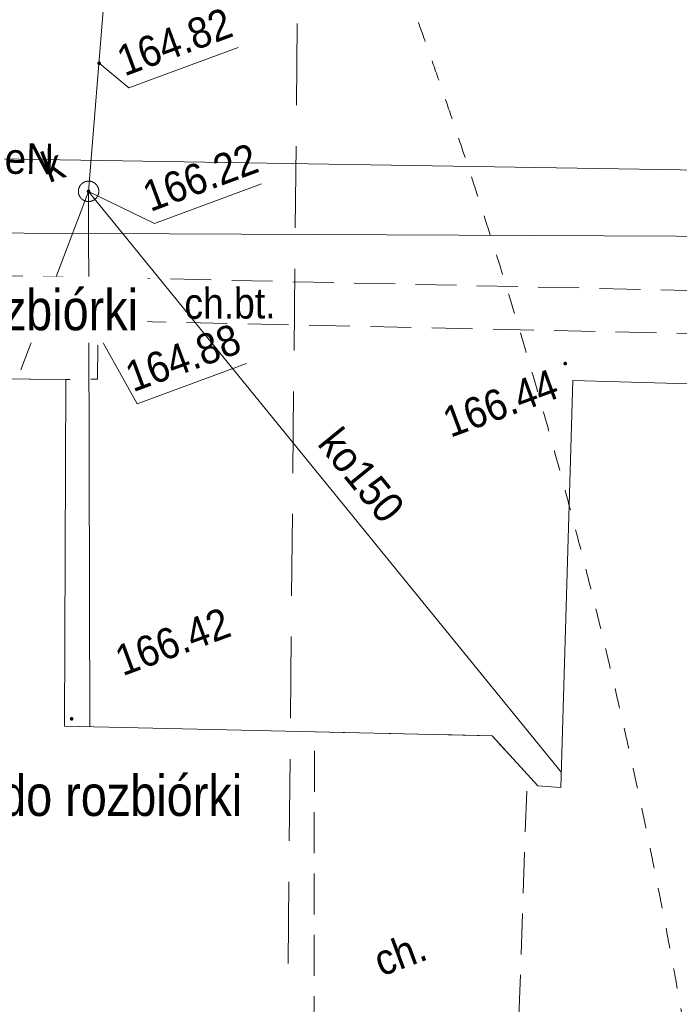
# Model space of a CAD drawing. Header units: millimetres. Extents: x -1155795 to 240441, y -422828 to 463730.
# Tile 57 of 66: x 75445 to 91579, y -1541 to 22552. Entities that reach past the tile are written whole.
import ezdxf
from ezdxf.xclip import XClip

# ---------------------------------------------------------------- set-up
doc = ezdxf.new("R2010")
doc.units = ezdxf.units.MM
doc.header["$MEASUREMENT"] = 0
doc.header["$XCLIPFRAME"] = 0
doc.linetypes.add('Dashed 1_500', pattern=[1000, 500, -500])
doc.linetypes.add('Wipeout_Contour', pattern=[1000, 0, -1000])
doc.layers.add('00 PZT MAPA', color=7, linetype='Continuous')
doc.layers.add('Sycow_7_punkt wysokościowy sztuczny', color=7, linetype='Continuous')
doc.layers.add('0_Nr_pióra__99', color=7, linetype='Continuous', lineweight=0, true_color=0xaad2ff)
for name, color, linetype, lineweight in [('Nowe_Annotation - Label_Nr_pióra__46', 7, 'Continuous', 15), ('Nowe_Annotation - Label_Nr_pióra__85', 7, 'Continuous', 13), ('Sycow_7_312-budynek ewidencyjny_Nr_pióra__7', 7, 'Continuous', 18), ('Sycow_7_@Wywiad_Nr_pióra__34', 34, 'Continuous', 18), ('Sycow_7_@Wywiad_Nr_pióra__7', 7, 'Continuous', 18), ('Sycow_7_@Zakres_Nr_pióra__6', 6, 'Continuous', 18), ('Sycow_7_chodnik (powierzchnia)-Atr17_Nr_pióra__7', 7, 'Continuous', 18), ('Sycow_7_chodnik (powierzchnia)_Nr_pióra__7', 7, 'Continuous', 18), ('Sycow_7_KTCR - Chodnik_Nr_pióra__7', 7, 'Continuous', 18), ('Sycow_7_przewód elektroenergetyczny (linia)-Atr1_Nr_pióra__1', 1, 'Continuous', 18), ('Sycow_7_przewód elektroenergetyczny (linia)_Nr_pióra__1', 1, 'Continuous', 18), ('Sycow_7_przewód kanalizacyjny (linia)-Atr1_Nr_pióra__34', 34, 'Continuous', 18), ('Sycow_7_przewód kanalizacyjny (linia)_Nr_pióra__34', 34, 'Continuous', 18), ('Sycow_7_punkt o określonej wysokości (sieć kanalizacyjna)-Atr2_Nr_pióra__34', 34, 'Continuous', 18), ('Sycow_7_punkt o określonej wysokości (sieć kanalizacyjna)-Atr2_Nr_pióra__7', 7, 'Continuous', 18), ('Sycow_7_punkt o określonej wysokości (sieć kanalizacyjna)_Nr_pióra__34', 34, 'Continuous', 18), ('Sycow_7_punkt wysokościowy sztuczny-Atr2_Nr_pióra__7', 7, 'Continuous', 18), ('Sycow_7_studzienka okrągła - przewód kanalizacyjny (punkt)-Atr17_Nr_pióra__34', 34, 'Continuous', 18), ('Sycow_7_studzienka okrągła - przewód kanalizacyjny (punkt)_Nr_pióra__34', 34, 'Continuous', 18)]:
    doc.layers.add(name, color=color, linetype=linetype, lineweight=lineweight)
doc.styles.add('STYL_AUTOMATYCZNY_12', font='Arial Narrow.ttf')
doc.styles.add('STYL_AUTOMATYCZNY_5', font='txt', dxfattribs={"width": 0.9})
doc.styles.add('STYL_AUTOMATYCZNY_6', font='txt', dxfattribs={"width": 0.87})
doc.dimstyles.new('STYL_AUTOMATYCZNY__1', dxfattribs={"dimtxt": 0.18, "dimasz": 456, "dimexe": 0.18, "dimexo": 0.0625, "dimgap": 0, "dimtad": 0, "dimtih": 1, "dimtoh": 1, "dimdec": 4, "dimzin": 0, "dimdsep": 46, "dimcen": 0.09, "dimadec": 0, "dimazin": 0, "dimtfac": 1, "dimtdec": 4, "dimtmove": 0, "dimatfit": 3, "dimldrblk": 'ARROWHEAD_11', "dimfxl": 0, "dimtolj": 1, "dimtzin": 0, "dimarcsym": 0})

# ---------------------------------------------------------------- blocks, each defined once
blk = doc.blocks.new('Rysunek_1_7', base_point=(14567, -19307))
at = {"layer": 'Sycow_7_punkt o określonej wysokości (sieć kanalizacyjna)_Nr_pióra__34', "linetype": 'Continuous', "lineweight": 18}
for points in [[(77430, 21503, 1), (77346, 21471, 1)], [(77172, 18368, 1), (77088, 18337, 1)], [(77182, 15290, 1), (77097, 15259, 1)]]:
    blk.add_hatch(color=34, dxfattribs=at).paths.add_polyline_path(points)
at = {"layer": 'Sycow_7_punkt wysokościowy sztuczny', "linetype": 'Continuous', "lineweight": 0, "true_color": 0x000000}
for points in [[(88831, 14154, 1), (88747, 14123, 1)], [(76758, 5461, 1), (76674, 5430, 1)]]:
    blk.add_hatch(color=178, dxfattribs=at).paths.add_polyline_path(points)
at = {"layer": 'Sycow_7_312-budynek ewidencyjny_Nr_pióra__7', "color": 7, "linetype": 'Continuous', "lineweight": 18}
for p, q in [((88684, 3767), (88973, 13727)), ((88973, 13727), (99117, 13431)), ((76538, 5263), (87000, 5031)), ((87000, 5031), (88116, 3802)), ((88116, 3802), (88684, 3767))]:
    blk.add_line(p, q, dxfattribs=at)
at = {"layer": 'Sycow_7_@Wywiad_Nr_pióra__34', "color": 34, "linetype": 'Continuous', "lineweight": 18, "flags": 128}
blk.add_lwpolyline([(59323, -4343), (60386, 17396), (71999, 17348), (96825, 17231), (96920, 15592)], dxfattribs=at)
at = {"layer": 'Sycow_7_@Wywiad_Nr_pióra__7', "color": 7, "linetype": 'Continuous', "lineweight": 18}
for p, q in [((78631, 16218), (77631, 16240)), ((80131, 16185), (79131, 16207)), ((81630, 16152), (80631, 16174)), ((83130, 16119), (82130, 16141)), ((84630, 16086), (83630, 16108)), ((86129, 16053), (85130, 16075)), ((87629, 16020), (86629, 16042)), ((89129, 15987), (88129, 16009)), ((90628, 15954), (89628, 15976)), ((92128, 15921), (91128, 15943)), ((78025, 15172), (79025, 15150)), ((79524, 15139), (80524, 15118)), ((81024, 15107), (82024, 15085)), ((82524, 15074), (83523, 15052)), ((84023, 15042), (85023, 15020)), ((85523, 15009), (86523, 14987)), ((87023, 14976), (88022, 14955)), ((88522, 14944), (89522, 14922)), ((90022, 14911), (91022, 14889)), ((91522, 14878), (92521, 14857))]:
    blk.add_line(p, q, dxfattribs=at)
at = {"layer": 'Sycow_7_@Wywiad_Nr_pióra__7', "color": 7, "linetype": 'Continuous', "lineweight": 18, "flags": 128}
for points in [[(77359, 16018), (77356, 15187), (77525, 15183)], [(76538, 5263), (76572, 13745), (61863, 13887), (61647, -256), (64147, -295), (64072, -6460), (82635, -6449)]]:
    blk.add_lwpolyline(points, dxfattribs=at)
at = {"layer": 'Sycow_7_@Zakres_Nr_pióra__6', "color": 6, "linetype": 'Continuous', "lineweight": 18}
for p, q in [((82234, 22457), (82215, 20457)), ((82205, 19457), (82185, 17457)), ((82176, 16457), (82156, 14457)), ((82146, 13457), (82127, 11457)), ((82117, 10457), (82097, 8457)), ((82087, 7457), (82068, 5457)), ((82058, 4457), (82038, 2458)), ((82028, 1458), (82009, -542))]:
    blk.add_line(p, q, dxfattribs=at)
at = {"layer": 'Sycow_7_chodnik (powierzchnia)_Nr_pióra__7', "color": 7, "linetype": 'Continuous', "lineweight": 18}
for p, q in [((83687, 5105), (82688, 5128)), ((85187, 5071), (84187, 5094)), ((86687, 5038), (85687, 5060)), ((87801, 4155), (87126, 4893)), ((82655, 4660), (82653, 3660)), ((87812, 2679), (87846, 3678)), ((82652, 3160), (82650, 2160)), ((87760, 1180), (87795, 2179)), ((82649, 1660), (82648, 660)), ((87709, -319), (87743, 680)), ((82647, 160), (82645, -840)), ((87658, -1819), (87692, -819)), ((82644, -1340), (82642, -2340))]:
    blk.add_line(p, q, dxfattribs=at)
at = {"layer": 'Sycow_7_KTCR - Chodnik_Nr_pióra__7', "color": 7, "linetype": 'Continuous', "lineweight": 18}
for p, q in [((74519, 16295), (75519, 16278)), ((76019, 16269), (77019, 16252)), ((77359, 16087), (77356, 15087))]:
    blk.add_line(p, q, dxfattribs=at)
at = {"layer": 'Sycow_7_KTCR - Chodnik_Nr_pióra__7', "color": 7, "linetype": 'Continuous', "lineweight": 18, "flags": 128}
for points in [[(77354, 14587), (77351, 13755), (77183, 13753)], [(76683, 13746), (76572, 13745), (75683, 13754)]]:
    blk.add_lwpolyline(points, dxfattribs=at)
at = {"layer": 'Sycow_7_przewód elektroenergetyczny (linia)_Nr_pióra__1', "color": 1, "linetype": 'Continuous', "lineweight": 18}
blk.add_line((58216, 19411), (98099, 18772), dxfattribs=at)
at = {"layer": 'Sycow_7_przewód kanalizacyjny (linia)_Nr_pióra__34', "color": 34, "linetype": 'Continuous', "lineweight": 18}
for p, q in [((77130, 18352), (78087, 30255)), ((77130, 18352), (75473, 13985)), ((88697, 4134), (77130, 18352)), ((77162, 5248), (77130, 18352))]:
    blk.add_line(p, q, dxfattribs=at)
at = {"layer": 'Sycow_7_punkt o określonej wysokości (sieć kanalizacyjna)-Atr2_Nr_pióra__7', "color": 7, "linetype": 'Continuous', "lineweight": 18, "flags": 128}
for points in [[(77388, 21487), (78113, 20881), (80790, 21872)], [(77130, 18352), (78744, 17564), (81361, 18533)], [(77140, 15274), (78320, 13152), (80996, 14143)]]:
    blk.add_lwpolyline(points, dxfattribs=at)
at = {"layer": 'Sycow_7_studzienka okrągła - przewód kanalizacyjny (punkt)_Nr_pióra__34', "color": 34, "linetype": 'Continuous', "lineweight": 18}
blk.add_circle((77130, 18352), 250, dxfattribs=at)
at = {"layer": 'Sycow_7_chodnik (powierzchnia)-Atr17_Nr_pióra__7', "color": 7, "linetype": 'Continuous', "lineweight": 18, "insert": (84293, -876), "char_height": 750, "attachment_point": 7, "rotation": 20.318, "style": 'STYL_AUTOMATYCZNY_5'}
blk.add_mtext('\\A1;{\\pql;\\fArial|b0|i0|c0|p0;\\W0.900000;ch.}', dxfattribs=at)
at = {"layer": 'Sycow_7_KTCR - Chodnik_Nr_pióra__7', "color": 7, "linetype": 'Continuous', "lineweight": 18, "insert": (79473, 15601), "char_height": 750, "attachment_point": 4, "rotation": 0.2999, "style": 'STYL_AUTOMATYCZNY_6'}
blk.add_mtext('\\A1;{\\pql;\\fArial|b0|i0|c0|p0;\\W0.870000;ch.bt.}', dxfattribs=at)
at = {"layer": 'Sycow_7_przewód elektroenergetyczny (linia)-Atr1_Nr_pióra__1', "color": 1, "linetype": 'Continuous', "lineweight": 18, "insert": (75080, 19155), "char_height": 750, "attachment_point": 4, "rotation": 359.082, "style": 'STYL_AUTOMATYCZNY_5'}
blk.add_mtext('\\A1;{\\pql;\\fArial|b0|i0|c0|p0;\\W0.900000;eN}', dxfattribs=at)
at = {"layer": 'Sycow_7_przewód kanalizacyjny (linia)-Atr1_Nr_pióra__34', "color": 34, "linetype": 'Continuous', "lineweight": 18, "insert": (82695, 12159), "char_height": 750, "attachment_point": 7, "rotation": 309.166, "style": 'STYL_AUTOMATYCZNY_5'}
blk.add_mtext('\\A1;{\\pql;\\fArial|b0|i0|c0|p0;\\W0.900000;ko150}', dxfattribs=at)
at = {"layer": 'Sycow_7_punkt o określonej wysokości (sieć kanalizacyjna)-Atr2_Nr_pióra__34', "color": 34, "linetype": 'Continuous', "lineweight": 18, "char_height": 750, "attachment_point": 7, "rotation": 20.318, "style": 'STYL_AUTOMATYCZNY_5'}
for s, insert in [('\\A1;{\\pql;\\fArial|b0|i0|c0|p0;\\W0.900000;164.82}', (78013, 21151)), ('\\A1;{\\pql;\\fArial|b0|i0|c0|p0;\\W0.900000;166.22}', (78644, 17834)), ('\\A1;{\\pql;\\fArial|b0|i0|c0|p0;\\W0.900000;164.88}', (78220, 13421))]:
    blk.add_mtext(s, dxfattribs=dict(at, insert=insert))
at = {"layer": 'Sycow_7_punkt wysokościowy sztuczny-Atr2_Nr_pióra__7', "color": 7, "linetype": 'Continuous', "lineweight": 18, "char_height": 750, "attachment_point": 7, "rotation": 20.318, "style": 'STYL_AUTOMATYCZNY_5'}
for s, insert in [('\\A1;{\\pql;\\fArial|b0|i0|c0|p0;\\W0.900000;166.44}', (85984, 12309)), ('\\A1;{\\pql;\\fArial|b0|i0|c0|p0;\\W0.900000;166.42}', (77967, 6474))]:
    blk.add_mtext(s, dxfattribs=dict(at, insert=insert))
at = {"layer": 'Sycow_7_studzienka okrągła - przewód kanalizacyjny (punkt)-Atr17_Nr_pióra__34', "color": 34, "linetype": 'Continuous', "lineweight": 18, "insert": (76161, 18551), "char_height": 750, "attachment_point": 7, "rotation": 20.318, "style": 'STYL_AUTOMATYCZNY_5'}
blk.add_mtext('\\A1;{\\pql;\\fArial|b0|i0|c0|p0;\\W0.900000;k}', dxfattribs=at)
blk = doc.blocks.new('ARROWHEAD_11')
at = {"color": 0, "linetype": 'Continuous', "lineweight": 0}
blk.add_line((0, 0), (-1, 0), dxfattribs=at)
at = {"color": 0, "linetype": 'Continuous', "lineweight": 0, "const_width": 0.25, "flags": 128}
blk.add_lwpolyline([(-0.125, 0, 1), (0.125, 0, 1)], format="xyb", close=True, dxfattribs=at)

msp = doc.modelspace()

# ---------------------------------------------------------------- block references
at = {"layer": '00 PZT MAPA', "color": 7, "linetype": 'Continuous', "lineweight": 15}
ref = msp.add_blockref('Rysunek_1_7', (14567, -19307), dxfattribs=at)
XClip(ref).set_block_clipping_path([(-38444.7789564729, -141413.2871562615), (134317.2398628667, -77444.9644498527), (67578.7707096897, 102798.5088210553), (-105183.2481096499, 38830.1861146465)])

# ---------------------------------------------------------------- next in the draw order: linework, layer by layer
at = {"layer": '0_Nr_pióra__99', "color": 141, "linetype": 'Dashed 1_500', "lineweight": 0, "true_color": 0xaad2ff}
for centre in [(88699, -12696), (-56052, -28118)]:
    msp.add_circle(centre, 150000, dxfattribs=at)

# ---------------------------------------------------------------- next in the draw order: texts
at = {"layer": 'Nowe_Annotation - Label_Nr_pióra__46', "color": 7, "linetype": 'Continuous', "lineweight": 15, "insert": (56882, 11790), "char_height": 1000, "attachment_point": 4, "style": 'STYL_AUTOMATYCZNY_12'}
msp.add_mtext('\\A1;{\\pql;\\fArial Narrow|b0|i0|c0|p0;\\W1.000000;istniejące ogrodzenie do renowacji}', dxfattribs=at)

# ---------------------------------------------------------------- next in the draw order: wipeouts: each hides what was drawn before it
at = {"color": 7, "linetype": 'Wipeout_Contour', "lineweight": 15, "ltscale": 278060.936358}
msp.add_wipeout([(56882, 16266), (78570, 16266), (78570, 14648), (56882, 14648)], dxfattribs=at).dxf.layer = 'Nowe_Annotation - Label_Nr_pióra__46'
at = {"color": 7, "linetype": 'Wipeout_Contour', "lineweight": 15, "ltscale": 276453.878816}
msp.add_wipeout([(56882, 4381), (81144, 4381), (81144, 2764), (56882, 2764)], dxfattribs=at).dxf.layer = 'Nowe_Annotation - Label_Nr_pióra__46'

# ---------------------------------------------------------------- next in the draw order: texts
at = {"layer": 'Nowe_Annotation - Label_Nr_pióra__46', "color": 7, "linetype": 'Continuous', "lineweight": 15, "char_height": 1000, "attachment_point": 4, "style": 'STYL_AUTOMATYCZNY_12'}
for s, insert in [('\\A1;{\\pql;\\fArial Narrow|b0|i0|c0|p0;\\W1.000000;istniejący podest ze schodami do rozbiórki}', (56882, 15302)), ('\\A1;{\\pql;\\fArial Narrow|b0|i0|c0|p0;\\W1.000000;istniejące schody przed budynkiem do rozbiórki}', (56882, 3417))]:
    msp.add_mtext(s, dxfattribs=dict(at, insert=insert))

# ---------------------------------------------------------------- next in the draw order: leaders
at = {"layer": 'Nowe_Annotation - Label_Nr_pióra__85', "color": 7, "linetype": 'Continuous', "lineweight": 13, "annotation_type": 0, "has_hookline": 1, "hookline_direction": 0}
for points, text_width in [([(6840, 11539), (6840, 15302), (56882, 15302)], 21307), ([(31882, 3643), (51882, 3417), (56882, 3417)], 23854)]:
    msp.add_leader(points, dimstyle='STYL_AUTOMATYCZNY__1', dxfattribs=dict(at, text_width=text_width))

doc.saveas('drawing.dxf')
